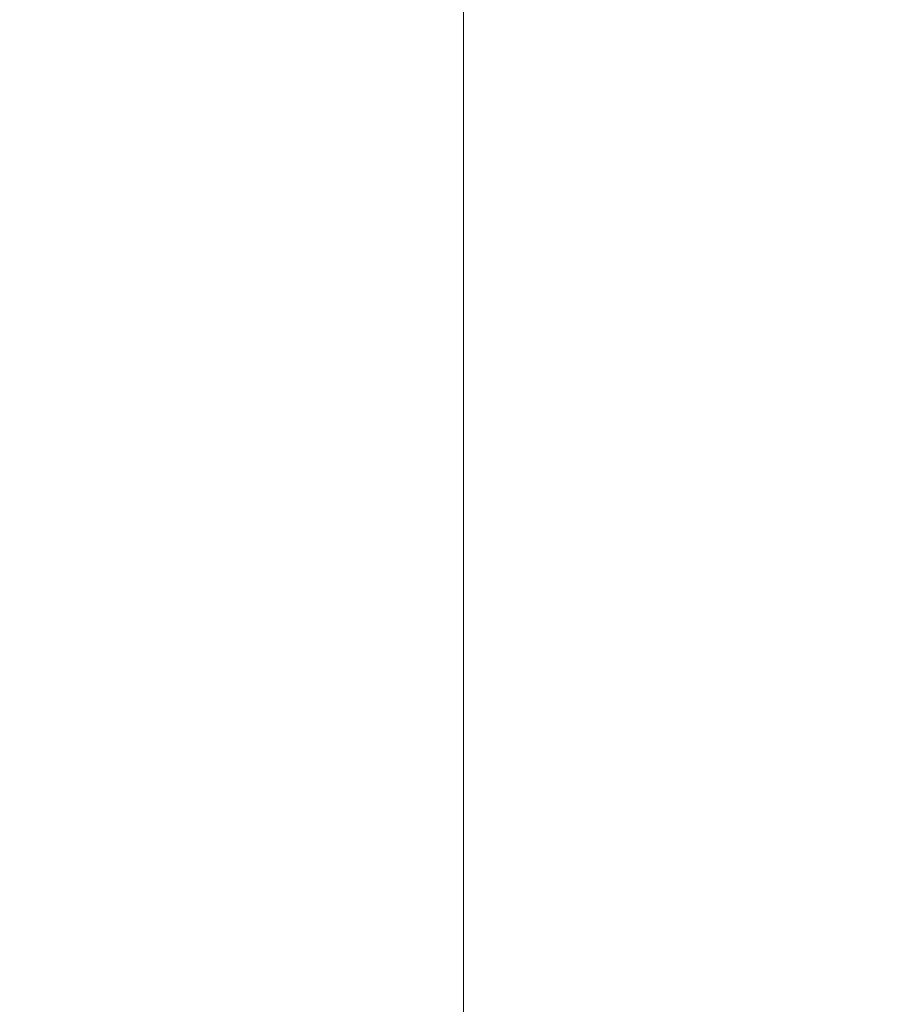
# Model space of a CAD drawing. Header units: millimetres. Extents: x 198345 to 441227, y -23587 to 80066.
# Tile 38 of 79: x 318548 to 318825, y 62538 to 62846. Entities that reach past the tile are written whole.
import ezdxf

# ---------------------------------------------------------------- set-up
doc = ezdxf.new("R2010")
doc.units = ezdxf.units.MM
doc.linetypes.add('Čerchovaná 20mm', pattern=[3000, 2000, -500, 0, -500])
doc.layers.add('CA_IMPORTY18', color=8, linetype='Continuous', lineweight=9)
doc.layers.add('CA_OSY', color=5, linetype='Continuous', lineweight=9)

# ---------------------------------------------------------------- blocks, each defined once
blk = doc.blocks.new('ocelová kce final - 11542_003_OK-HALA_TaO-2_ET_AciS_2025-05-29_upr_dwg-2597525-PŮDORYS _6_160 _ vestavek V9')
at = {"layer": 'CA_IMPORTY18', "color": 57}
for p, q in [((206890, 61030), (206890, 63130)), ((206890, 62865), (206890, 57170))]:
    blk.add_line(p, q, dxfattribs=at)
blk = doc.blocks.new('ocelová kce final - ocelová kce final-2597615-PŮDORYS _6_160 _ vestavek V9')
blk.add_blockref('ocelová kce final - 11542_003_OK-HALA_TaO-2_ET_AciS_2025-05-29_upr_dwg-2597525-PŮDORYS _6_160 _ vestavek V9', (0, 0))

msp = doc.modelspace()

# ---------------------------------------------------------------- linework, layer by layer
at = {"layer": 'CA_OSY', "linetype": 'Čerchovaná 20mm'}
msp.add_line((310014.06, 62579.87), (407602.91, 62579.87), dxfattribs=at)

# ---------------------------------------------------------------- block references
at = {"layer": 'CA_IMPORTY18', "color": 57}
msp.add_blockref('ocelová kce final - ocelová kce final-2597615-PŮDORYS _6_160 _ vestavek V9', (111796.82, 0), dxfattribs=at)

doc.saveas('drawing.dxf')
